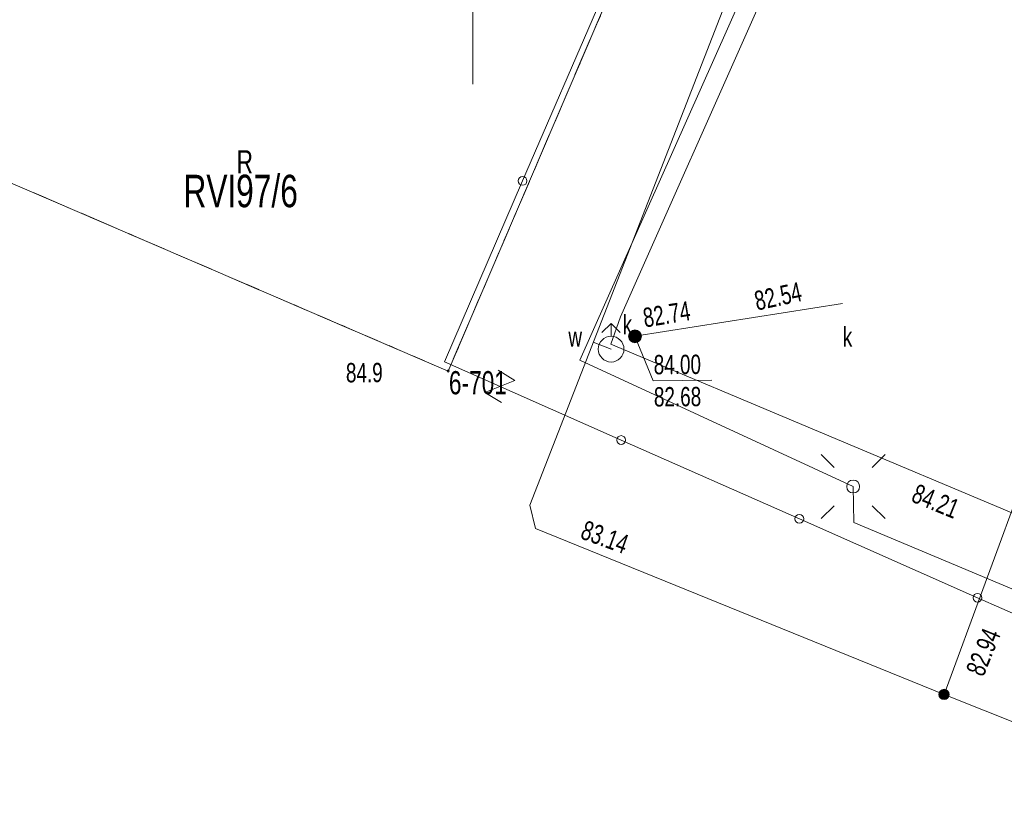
# Model space of a CAD drawing. Header units: metres. Extents: x 7446797 to 7447602, y 5789497 to 5790002.
# Tile 58 of 66: x 7447282 to 7447321, y 5789870 to 5789900. Entities that reach past the tile are written whole.
import ezdxf
from ezdxf.xclip import XClip

# ---------------------------------------------------------------- set-up
doc = ezdxf.new("R2010")
doc.units = ezdxf.units.M
doc.header["$MEASUREMENT"] = 0
doc.header["$XCLIPFRAME"] = 0
doc.linetypes.add('GUK', pattern=[2, 1.5, -0.5])
doc.linetypes.add('GUZ', pattern=[1, 0.5, -0.5])
doc.layers.add('700-L Mapa 1_500 dwg', color=7, linetype='Continuous')
for name, color, linetype, lineweight in [('ex_02_DXF_MZ_9_Dzialki7', 9, 'Continuous', 18), ('ex_02_DXF_MZ_9_K1_BDOT_T_97', 9, 'Continuous', 18), ('ex_02_DXF_MZ_9_Kontury3', 9, 'Continuous', 18), ('ex_02_DXF_MZ_9_KTKR_D_L_07', 9, 'Continuous', 18), ('ex_02_DXF_MZ_9_KTOK_L_47', 9, 'Continuous', 18), ('ex_02_DXF_MZ_9_Numery_dzialek7', 9, 'Continuous', 18), ('ex_02_DXF_MZ_9_Numery_konturow3', 9, 'Continuous', 18), ('ex_02_DXF_MZ_9_Numery_punktow7', 9, 'Continuous', 18), ('ex_02_DXF_MZ_9_Numery_uzytkow3', 9, 'Continuous', 18), ('ex_02_DXF_MZ_9_Podzial_sekcyjny_krzyze7', 9, 'Continuous', 18), ('ex_02_DXF_MZ_9_Punkty7', 9, 'Continuous', 18), ('ex_02_DXF_MZ_9_RTPW_T_07', 9, 'Continuous', 18), ('ex_02_DXF_MZ_9_RTPW_T_17', 9, 'Continuous', 18), ('ex_02_DXF_MZ_9_SUPE_D_L_31', 9, 'Continuous', 18), ('ex_02_DXF_MZ_9_SUPK_D_L_434', 9, 'Continuous', 18), ('ex_02_DXF_MZ_9_SUPW_D_L_05', 9, 'Continuous', 18), ('ex_02_DXF_MZ_9_SUSM_D_T_07', 9, 'Continuous', 18), ('ex_02_DXF_MZ_9_SUSM_D_T_37', 9, 'Continuous', 18), ('ex_02_DXF_MZ_9_SUTK_T_034', 9, 'Continuous', 18), ('ex_02_DXF_MZ_9_SUTW_T_05', 9, 'Continuous', 18), ('ex_02_DXF_MZ_9_SUUK_D_T_97', 9, 'Continuous', 18), ('ex_02_DXF_MZ_9_SUUK_E_T_77', 9, 'Continuous', 18), ('ex_02_DXF_MZ_9_SUUK_E_T_934', 9, 'Continuous', 18), ('ex_02_DXF_MZ_9_SUUW_D_T_07', 9, 'Continuous', 18), ('ex_02_DXF_MZ_9_SUUW_D_T_77', 9, 'Continuous', 18), ('ex_02_DXF_MZ_9_SUUW_E_T_117', 9, 'Continuous', 18), ('ex_02_DXF_MZ_9_Uzytki3', 9, 'Continuous', 18)]:
    doc.layers.add(name, color=color, linetype=linetype, lineweight=lineweight)
doc.styles.add('STYL_AUTOMATYCZNY_1', font='Arial.ttf', dxfattribs={"width": 0.7})

# ---------------------------------------------------------------- blocks, each defined once
blk = doc.blocks.new('Rysunek_1_9', base_point=(7447200, 5789750, -0.867))
at = {"layer": 'ex_02_DXF_MZ_9_Dzialki7', "color": 9, "linetype": 'Continuous', "lineweight": 18}
for p, q in [((7447299.041, 5789886.361, -0.867), (7447336.057, 5789972.769, -0.867)), ((7447279.32, 5789894.843, -0.867), (7447299.041, 5789886.361, -0.867))]:
    blk.add_line(p, q, dxfattribs=at)
at = {"layer": 'ex_02_DXF_MZ_9_K1_BDOT_T_97', "color": 9, "linetype": 'Continuous', "lineweight": 18}
for p, q in [((7447300.988, 5789886.391, -0.867), (7447301.629, 5789886.002, -0.867)), ((7447301.629, 5789886.002, -0.867), (7447300.469, 5789885.537, -0.867)), ((7447300.469, 5789885.537, -0.867), (7447301.11, 5789885.147, -0.867))]:
    blk.add_line(p, q, dxfattribs=at)
at = {"layer": 'ex_02_DXF_MZ_9_Kontury3', "color": 9, "linetype": 'GUK', "lineweight": 18}
for p, q in [((7447336.06, 5789972.77, -0.867), (7447299.04, 5789886.36, -0.867)), ((7447299.04, 5789886.36, -0.867), (7447279.32, 5789894.84, -0.867))]:
    blk.add_line(p, q, dxfattribs=at)
at = {"layer": 'ex_02_DXF_MZ_9_KTKR_D_L_07', "color": 9, "linetype": 'Continuous', "lineweight": 18}
for p, q in [((7447305.727, 5789888.469, -0.867), (7447315.932, 5789911.388, -0.867)), ((7447305.351, 5789887.401, -0.867), (7447305.727, 5789888.469, -0.867)), ((7447305.351, 5789887.401, -0.867), (7447338.628, 5789873.436, -0.867))]:
    blk.add_line(p, q, dxfattribs=at)
at = {"layer": 'ex_02_DXF_MZ_9_KTOK_L_47', "color": 9, "linetype": 'Continuous', "lineweight": 18}
for p, q in [((7447304.962, 5789900.76, -0.867), (7447301.93, 5789893.74, -0.867)), ((7447301.93, 5789893.74, -0.867), (7447298.899, 5789886.72, -0.867)), ((7447298.899, 5789886.72, -0.867), (7447305.758, 5789883.686, -0.867)), ((7447305.758, 5789883.686, -0.867), (7447312.675, 5789880.627, -0.867)), ((7447312.675, 5789880.627, -0.867), (7447319.593, 5789877.567, -0.867)), ((7447319.593, 5789877.567, -0.867), (7447326.51, 5789874.507, -0.867))]:
    blk.add_line(p, q, dxfattribs=at)
for centre in [(7447301.93, 5789893.74, -0.867), (7447305.758, 5789883.686, -0.867), (7447312.675, 5789880.627, -0.867), (7447319.593, 5789877.567, -0.867)]:
    blk.add_circle(centre, 0.17, dxfattribs=at)
at = {"layer": 'ex_02_DXF_MZ_9_Podzial_sekcyjny_krzyze7', "color": 9, "linetype": 'Continuous', "lineweight": 18}
blk.add_line((7447300, 5789897.5, -0.867), (7447300, 5789902.5, -0.867), dxfattribs=at)
at = {"layer": 'ex_02_DXF_MZ_9_Punkty7', "color": 9, "linetype": 'Continuous', "lineweight": 18}
blk.add_circle((7447299.041, 5789886.361, -0.867), 0.045, dxfattribs=at)
at = {"layer": 'ex_02_DXF_MZ_9_SUPE_D_L_31', "color": 9, "linetype": 'Continuous', "lineweight": 18}
for p, q in [((7447311.523, 5789903.321, -0.867), (7447304.149, 5789886.787, -0.867)), ((7447304.149, 5789886.787, -0.867), (7447314.764, 5789881.881, -0.867)), ((7447314.764, 5789881.881, -0.867), (7447314.784, 5789880.491, -0.867)), ((7447314.784, 5789880.491, -0.867), (7447335.908, 5789871.609, -0.867))]:
    blk.add_line(p, q, dxfattribs=at)
at = {"layer": 'ex_02_DXF_MZ_9_SUPK_D_L_434', "color": 9, "linetype": 'Continuous', "lineweight": 18}
blk.add_line((7447314.354, 5789888.979, -0.867), (7447306.292, 5789887.712, -0.867), dxfattribs=at)
at = {"layer": 'ex_02_DXF_MZ_9_SUPW_D_L_05', "color": 9, "linetype": 'Continuous', "lineweight": 18}
for p, q in [((7447302.208, 5789881.163, -0.867), (7447310.264, 5789901.822, -0.867)), ((7447318.291, 5789873.815, -0.867), (7447323.934, 5789889.137, -0.867)), ((7447305.367, 5789887.214, -0.867), (7447304.673, 5789887.484, -0.867)), ((7447302.435, 5789880.255, -0.867), (7447302.208, 5789881.163, -0.867)), ((7447318.291, 5789873.815, -0.867), (7447302.435, 5789880.255, -0.867)), ((7447341.679, 5789864.449, -0.867), (7447318.291, 5789873.815, -0.867))]:
    blk.add_line(p, q, dxfattribs=at)
at = {"layer": 'ex_02_DXF_MZ_9_SUSM_D_T_07', "color": 9, "linetype": 'Continuous', "lineweight": 18}
for p, q in [((7447314.022, 5789882.624, -0.867), (7447313.527, 5789883.119, -0.867)), ((7447315.507, 5789882.624, -0.867), (7447316.002, 5789883.119, -0.867)), ((7447314.022, 5789881.139, -0.867), (7447313.527, 5789880.644, -0.867)), ((7447315.507, 5789881.139, -0.867), (7447316.002, 5789880.644, -0.867))]:
    blk.add_line(p, q, dxfattribs=at)
at = {"layer": 'ex_02_DXF_MZ_9_SUSM_D_T_37', "color": 9, "linetype": 'Continuous', "lineweight": 18}
blk.add_circle((7447314.764, 5789881.881, -0.867), 0.25, dxfattribs=at)
at = {"layer": 'ex_02_DXF_MZ_9_SUTK_T_034', "color": 9, "linetype": 'Continuous', "lineweight": 18}
for p, q in [((7447306.292, 5789887.712, -0.867), (7447306.995, 5789885.987, -0.867)), ((7447306.995, 5789885.987, -0.867), (7447309.275, 5789886.003, -0.867))]:
    blk.add_line(p, q, dxfattribs=at)
at = {"layer": 'ex_02_DXF_MZ_9_SUUK_D_T_97', "color": 9, "linetype": 'Continuous', "lineweight": 18}
for radius in [0.25, 0.225, 0.2, 0.175, 0.15, 0.125, 0.1, 0.075, 0.05, 0.025, 0.00715]:
    blk.add_circle((7447306.292, 5789887.712, -0.867), radius, dxfattribs=at)
at = {"layer": 'ex_02_DXF_MZ_9_SUUW_D_T_07', "color": 9, "linetype": 'Continuous', "lineweight": 18}
for p, q in [((7447305.367, 5789888.214, -0.867), (7447305.013, 5789887.86, -0.867)), ((7447305.367, 5789888.214, -0.867), (7447305.72, 5789887.86, -0.867)), ((7447305.367, 5789887.714, -0.867), (7447305.367, 5789888.214, -0.867))]:
    blk.add_line(p, q, dxfattribs=at)
blk.add_circle((7447305.367, 5789887.214, -0.867), 0.5, dxfattribs=at)
at = {"layer": 'ex_02_DXF_MZ_9_SUUW_D_T_77', "color": 9, "linetype": 'Continuous', "lineweight": 18}
for radius in [0.2, 0.175, 0.15, 0.125, 0.1, 0.075, 0.05, 0.025, 0.00715]:
    blk.add_circle((7447318.291, 5789873.815, -0.867), radius, dxfattribs=at)
at = {"layer": 'ex_02_DXF_MZ_9_Uzytki3', "color": 9, "linetype": 'GUZ', "lineweight": 18}
for p, q in [((7447336.057, 5789972.769, -0.867), (7447299.041, 5789886.361, -0.867)), ((7447299.041, 5789886.361, -0.867), (7447279.32, 5789894.843, -0.867))]:
    blk.add_line(p, q, dxfattribs=at)
at = {"layer": 'ex_02_DXF_MZ_9_Numery_dzialek7', "color": 9, "linetype": 'Continuous', "lineweight": 18, "insert": (7447290.809, 5789893.98, -0.867), "char_height": 1.26, "attachment_point": 1, "style": 'STYL_AUTOMATYCZNY_1'}
blk.add_mtext('\\A1;{\\pql;\\fArial|b0|i0|c238|p0;\\W0.700000;97/6}', dxfattribs=at)
at = {"layer": 'ex_02_DXF_MZ_9_Numery_konturow3', "color": 9, "linetype": 'Continuous', "lineweight": 18, "insert": (7447288.763, 5789893.979, -0.867), "char_height": 1.26, "attachment_point": 1, "style": 'STYL_AUTOMATYCZNY_1'}
blk.add_mtext('\\A1;{\\pql;\\fArial|b0|i0|c238|p0;\\W0.700000;RVI}', dxfattribs=at)
at = {"layer": 'ex_02_DXF_MZ_9_Numery_punktow7', "color": 9, "linetype": 'Continuous', "lineweight": 18, "insert": (7447299.07, 5789886.361, -0.867), "char_height": 0.9, "attachment_point": 1, "style": 'STYL_AUTOMATYCZNY_1'}
blk.add_mtext('\\A1;{\\pql;\\fArial|b0|i0|c238|p0;\\W0.700000;6-701}', dxfattribs=at)
at = {"layer": 'ex_02_DXF_MZ_9_Numery_uzytkow3', "color": 9, "linetype": 'Continuous', "lineweight": 18, "insert": (7447290.828, 5789894.032, -0.867), "char_height": 0.9, "attachment_point": 7, "style": 'STYL_AUTOMATYCZNY_1'}
blk.add_mtext('\\A1;{\\pql;\\fArial|b0|i0|c238|p0;\\W0.700000;R}', dxfattribs=at)
at = {"layer": 'ex_02_DXF_MZ_9_RTPW_T_07', "color": 9, "linetype": 'Continuous', "lineweight": 18, "insert": (7447295.069, 5789886.673, -0.867), "char_height": 0.75, "attachment_point": 1, "rotation": 0.4031, "style": 'STYL_AUTOMATYCZNY_1'}
blk.add_mtext('\\A1;{\\pql;\\fArial|b0|i0|c238|p0;\\W0.700000;84.9}', dxfattribs=at)
at = {"layer": 'ex_02_DXF_MZ_9_RTPW_T_17', "color": 9, "linetype": 'Continuous', "lineweight": 18, "insert": (7447316.973, 5789881.306, -0.867), "char_height": 0.75, "attachment_point": 7, "rotation": 337.6999, "style": 'STYL_AUTOMATYCZNY_1'}
blk.add_mtext('\\A1;{\\pql;\\fArial|b0|i0|c238|p0;\\W0.700000;84.21}', dxfattribs=at)
at = {"layer": 'ex_02_DXF_MZ_9_SUTK_T_034', "color": 9, "linetype": 'Continuous', "lineweight": 18, "char_height": 0.75, "style": 'STYL_AUTOMATYCZNY_1'}
for s, insert, attachment_point, rotation in [('\\A1;{\\pql;\\fArial|b0|i0|c238|p0;\\W0.700000;82.54}', (7447311.032, 5789888.696, -0.867), 7, 12.1751), ('\\A1;{\\pql;\\fArial|b0|i0|c238|p0;\\W0.700000;82.74}', (7447306.678, 5789888.041, -0.867), 7, 9.1511), ('\\A1;{\\pql;\\fArial|b0|i0|c238|p0;\\W0.700000;84.00}', (7447307.018, 5789886.987, -0.867), 1, 0.4031), ('\\A1;{\\pql;\\fArial|b0|i0|c238|p0;\\W0.700000;82.68}', (7447307.026, 5789885.737, -0.867), 1, 0.4031)]:
    blk.add_mtext(s, dxfattribs=dict(at, insert=insert, attachment_point=attachment_point, rotation=rotation))
at = {"layer": 'ex_02_DXF_MZ_9_SUTW_T_05', "color": 9, "linetype": 'Continuous', "lineweight": 18, "char_height": 0.75, "attachment_point": 4, "style": 'STYL_AUTOMATYCZNY_1'}
for s, insert, rotation in [('\\A1;{\\pql;\\fArial|b0|i0|c238|p0;\\W0.700000;83.14}', (7447304.258, 5789880.231, -0.867), 340.0228), ('\\A1;{\\pql;\\fArial|b0|i0|c238|p0;\\W0.700000;82.94}', (7447319.473, 5789874.607, -0.867), 67.7831)]:
    blk.add_mtext(s, dxfattribs=dict(at, insert=insert, rotation=rotation))
at = {"layer": 'ex_02_DXF_MZ_9_SUUK_E_T_77', "color": 9, "linetype": 'Continuous', "lineweight": 18, "insert": (7447305.812, 5789887.79, -0.867), "char_height": 0.75, "attachment_point": 7, "style": 'STYL_AUTOMATYCZNY_1'}
blk.add_mtext('\\A1;{\\pql;\\fArial|b0|i0|c238|p0;\\W0.700000;k}', dxfattribs=at)
at = {"layer": 'ex_02_DXF_MZ_9_SUUK_E_T_934', "color": 9, "linetype": 'Continuous', "lineweight": 18, "insert": (7447314.361, 5789888.065, -0.867), "char_height": 0.75, "attachment_point": 1, "style": 'STYL_AUTOMATYCZNY_1'}
blk.add_mtext('\\A1;{\\pql;\\fArial|b0|i0|c238|p0;\\W0.700000;k}', dxfattribs=at)
at = {"layer": 'ex_02_DXF_MZ_9_SUUW_E_T_117', "color": 9, "linetype": 'Continuous', "lineweight": 18, "insert": (7447303.709, 5789888.065, -0.867), "char_height": 0.75, "attachment_point": 1, "style": 'STYL_AUTOMATYCZNY_1'}
blk.add_mtext('\\A1;{\\pql;\\fArial|b0|i0|c238|p0;\\W0.700000;w}', dxfattribs=at)

msp = doc.modelspace()

# ---------------------------------------------------------------- block references
at = {"layer": '700-L Mapa 1_500 dwg', "color": 52, "linetype": 'Continuous', "lineweight": 25}
ref = msp.add_blockref('Rysunek_1_9', (7447200, 5789750, -0.867), dxfattribs=at)
XClip(ref).set_block_clipping_path([(7446797.4999703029, 5789497.4999993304), (7447602.4999703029, 5790002.4999993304)])

doc.saveas('drawing.dxf')
